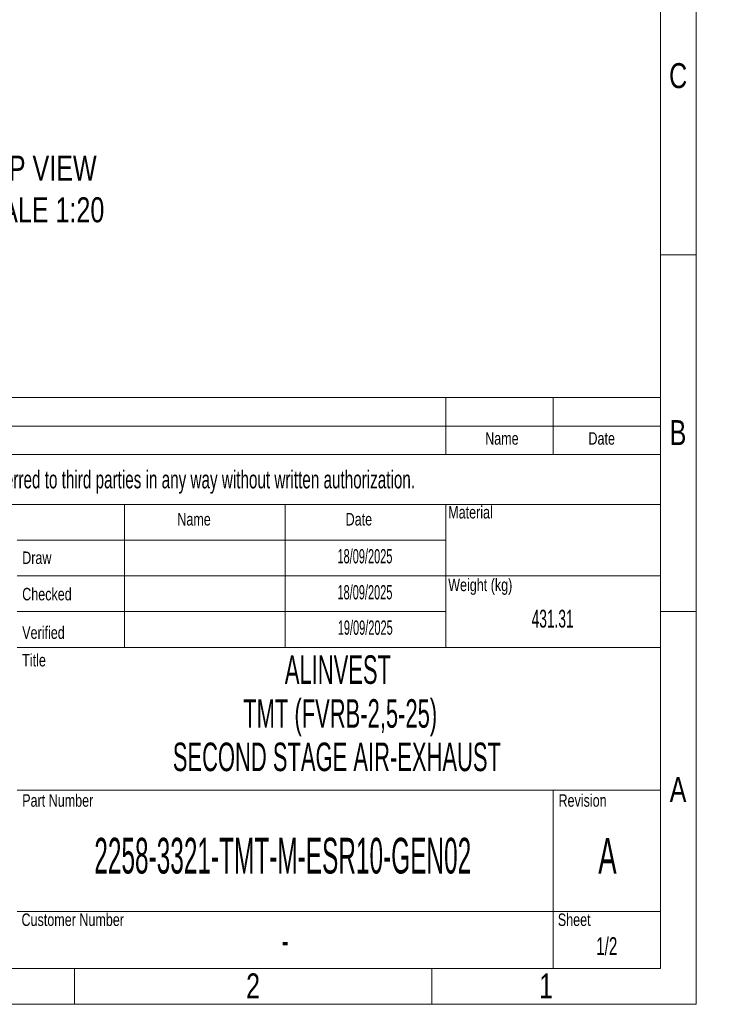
# Model space of a CAD drawing. Header units: millimetres. Extents: x 195 to 7681, y 65 to 5395.
# Tile 70 of 80: x 6427 to 7681, y 65 to 1858. Entities that reach past the tile are written whole.
import ezdxf

# ---------------------------------------------------------------- set-up
doc = ezdxf.new("R2010")
doc.units = ezdxf.units.MM
doc.layers.add('COTAS', color=1, linetype='Continuous')
doc.layers.add('SLD-0', color=179, linetype='Continuous')
doc.styles.add('SLDTEXTSTYLE0', font='TXT', dxfattribs={"width": 0.510549})
doc.styles.add('SLDTEXTSTYLE1', font='TXT', dxfattribs={"width": 0.574367})
doc.styles.add('SLDTEXTSTYLE2', font='TXT', dxfattribs={"width": 0.638186})
doc.styles.add('SLDTEXTSTYLE3', font='TXT', dxfattribs={"width": 0.75})

msp = doc.modelspace()

# ---------------------------------------------------------------- linework, layer by layer
at = {"color": 7, "linetype": 'Continuous', "lineweight": 18, "ltscale": 13}
for p, q in [((7657, 5395), (7657, 65)), ((7592, 5330), (7592, 130)), ((7592, 1430), (7657, 1430)), ((7592, 1430), (7657, 1430)), ((5252, 1170), (7592, 1170)), ((7202, 1170), (7202, 1066)), ((7397, 1170), (7397, 1066)), ((7592, 1170), (7592, 130)), ((5252, 1118), (7592, 1118)), ((5252, 1066), (7592, 1066)), ((5252, 975), (7592, 975)), ((6617, 975), (6617, 715)), ((6909.5, 975), (6909.5, 715)), ((7202, 975), (7202, 910)), ((7202, 910), (6422, 910)), ((7202, 910), (7202, 845)), ((7202, 845), (6422, 845)), ((7202, 845), (7202, 780)), ((7202, 845), (7592, 845)), ((7202, 780), (6422, 780)), ((7202, 780), (7202, 715)), ((7592, 780), (7657, 780)), ((7592, 780), (7657, 780)), ((6422, 715), (6617, 715)), ((6617, 715), (6909.5, 715)), ((6909.5, 715), (7202, 715)), ((7202, 715), (7592, 715)), ((6422, 455), (7592, 455)), ((7397, 455), (7397, 130)), ((6422, 234), (7592, 234)), ((7592, 130), (260, 130)), ((5252, 130), (7592, 130)), ((6526, 130), (6526, 65)), ((6526, 130), (6526, 65)), ((7176, 130), (7176, 65)), ((7176, 130), (7176, 65)), ((7657, 65), (195, 65))]:
    msp.add_line(p, q, dxfattribs=at)

# ---------------------------------------------------------------- texts
at = {"color": 7, "linetype": 'Continuous', "lineweight": 0, "ltscale": 13}
for s, insert, char_height, attachment_point, style in [('C', (7624.29, 1778.74), 45.5, 2, 'SLDTEXTSTYLE3'), ('B', (7623.96, 1128.74), 45.5, 2, 'SLDTEXTSTYLE3'), ('Name', (7303.69, 1106.77), 22.75, 2, 'SLDTEXTSTYLE3'), ('Date', (7485.23, 1106.77), 22.75, 2, 'SLDTEXTSTYLE3'), ('Material', (7206.03, 972.35), 22.75, 1, 'SLDTEXTSTYLE3'), ('Name', (6713.26, 959.55), 22.75, 1, 'SLDTEXTSTYLE3'), ('Date', (7019.44, 959.55), 22.75, 1, 'SLDTEXTSTYLE3'), ('Draw', (6431.1, 889.52), 22.75, 1, 'SLDTEXTSTYLE3'), ('Weight (kg)', (7206.03, 840.1), 22.75, 1, 'SLDTEXTSTYLE3'), ('Checked', (6431.1, 823.26), 22.75, 1, 'SLDTEXTSTYLE3'), ('Verified', (6431.1, 753.17), 22.75, 1, 'SLDTEXTSTYLE3'), ('Title', (6431.1, 702.96), 22.75, 1, 'SLDTEXTSTYLE3'), ('ALINVEST', (7005.4, 700.46), 52, 2, 'SLDTEXTSTYLE1'), ('A', (7624.11, 478.74), 45.5, 2, 'SLDTEXTSTYLE3'), ('Part Number', (6431.1, 447.52), 22.75, 1, 'SLDTEXTSTYLE3'), ('Revision', (7406.67, 447.52), 22.75, 1, 'SLDTEXTSTYLE3'), ('2258-3321-TMT-M-ESR10-GEN02', (6905.06, 368.14), 65, 2, 'SLDTEXTSTYLE0'), ('Customer Number', (6429.83, 230.41), 22.75, 1, 'SLDTEXTSTYLE3'), ('Sheet', (7405.41, 230.41), 22.75, 1, 'SLDTEXTSTYLE3'), ('-', (6909.49, 207.37), 52, 2, 'SLDTEXTSTYLE0'), ('2', (6851.06, 121.24), 45.5, 2, 'SLDTEXTSTYLE3'), ('1', (7384.06, 121.24), 45.5, 2, 'SLDTEXTSTYLE3')]:
    msp.add_mtext(s, dxfattribs=dict(at, insert=insert, char_height=char_height, attachment_point=attachment_point, style=style))
at = {"layer": 'COTAS', "ltscale": 13, "insert": (6454.94, 1610.34), "char_height": 45.5, "attachment_point": 2, "style": 'SLDTEXTSTYLE3'}
msp.add_mtext('TOP VIEW^JSCALE 1:20', dxfattribs=at)
at = {"layer": 'SLD-0', "color": 7, "ltscale": 13, "attachment_point": 2}
for s, insert, char_height, style in [('This drawing is property of INSERTEC. Must not be copier or transferred to third parties in any way without written authorization.', (6359.56, 1036.98), 32.5, 'SLDTEXTSTYLE2'), ('18/09/2025', (7054.56, 893.9), 26, 'SLDTEXTSTYLE1'), ('18/09/2025', (7054.56, 828.32), 26, 'SLDTEXTSTYLE1'), ('431.31', (7395.99, 783.48), 32.5, 'SLDTEXTSTYLE1'), ('19/09/2025', (7055.13, 763.91), 26, 'SLDTEXTSTYLE1'), ('TMT (FVRB-2,5-25)', (7009.52, 620.62), 52, 'SLDTEXTSTYLE1'), ('SECOND STAGE AIR-EXHAUST', (7003.53, 541.58), 52, 'SLDTEXTSTYLE1'), ('A', (7495.73, 367.96), 65, 'SLDTEXTSTYLE1'), ('1/2', (7494.44, 187.23), 32.5, 'SLDTEXTSTYLE2')]:
    msp.add_mtext(s, dxfattribs=dict(at, insert=insert, char_height=char_height, style=style))

doc.saveas('drawing.dxf')
